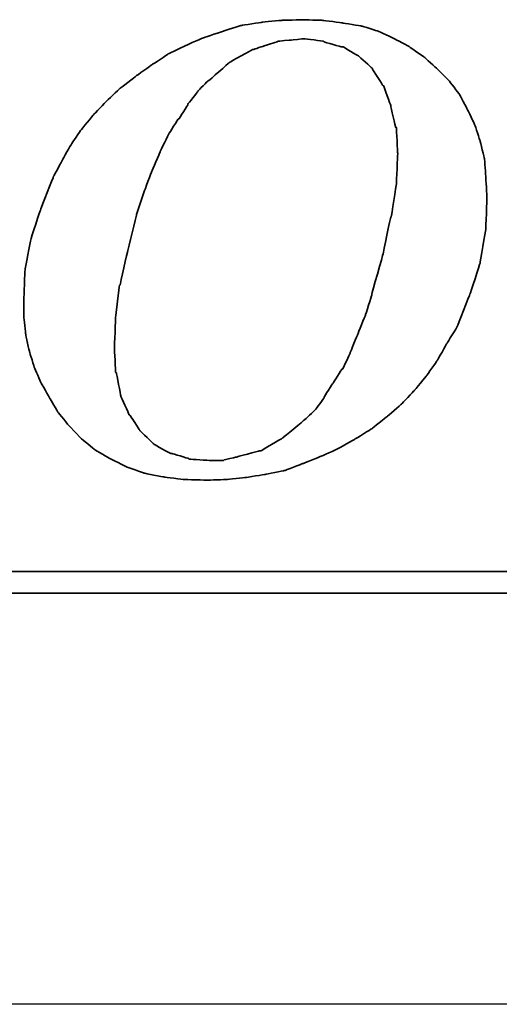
# Model space of a CAD drawing. Extents: x 607 to 844, y 21 to 162.
# Tile 47 of 54: x 782.5 to 784.86, y 103.05 to 107.87. Entities that reach past the tile are written whole.
import ezdxf

# ---------------------------------------------------------------- set-up
doc = ezdxf.new("R2010")
doc.units = 0
doc.header["$MEASUREMENT"] = 0
doc.linetypes.add('CENTER', pattern=[2, 1.25, -0.25, 0.25, -0.25])
for name, color, linetype in [('CEN', 1, 'CENTER'), ('DIM', 4, 'CONTINUOUS'), ('layer 1', 7, 'CONTINUOUS')]:
    doc.layers.add(name, color=color, linetype=linetype)

# ---------------------------------------------------------------- blocks, each defined once
blk = doc.blocks.new('TBI MOTION logo(完整正式版)')
at = {"layer": 'layer 1', "color": 22, "lineweight": 35}
for points, knots in [([(35.79625, -6.98375), (35.79625, -6.98375), (36.23125, -7.43875), (36.23125, -7.43875), (36.23125, -7.43875), (36.23125, -7.43875), (36.75625, -7.87125), (36.75625, -7.87125), (36.75625, -7.87125), (36.75625, -7.87125), (37.33125, -8.20375), (37.33125, -8.20375), (37.33125, -8.20375), (37.33125, -8.20375), (37.95625, -8.51875), (37.95625, -8.51875), (37.95625, -8.51875), (37.95625, -8.51875), (38.62625, -8.75875), (38.62625, -8.75875), (38.62625, -8.75875), (38.62625, -8.75875), (39.37125, -8.90375), (39.37125, -8.90375), (39.37125, -8.90375), (39.37125, -8.90375), (40.14125, -8.99875), (40.14125, -8.99875), (40.14125, -8.99875), (40.14125, -8.99875), (41.02625, -9.02375), (41.02625, -9.02375), (41.02625, -9.02375), (41.02625, -9.02375), (41.74625, -8.99875), (41.74625, -8.99875), (41.74625, -8.99875), (41.74625, -8.99875), (42.46625, -8.92375), (42.46625, -8.92375), (42.46625, -8.92375), (42.46625, -8.92375), (43.21125, -8.80625), (43.21125, -8.80625), (43.21125, -8.80625), (43.21125, -8.80625), (43.93125, -8.66375), (43.93125, -8.66375), (43.93125, -8.66375), (43.93125, -8.66375), (44.62625, -8.39875), (44.62625, -8.39875), (44.62625, -8.39875), (44.62625, -8.39875), (45.29625, -8.13375), (45.29625, -8.13375), (45.29625, -8.13375), (45.29625, -8.13375), (45.94625, -7.84375), (45.94625, -7.84375), (45.94625, -7.84375), (45.94625, -7.84375), (46.61625, -7.46375), (46.61625, -7.46375), (46.61625, -7.46375), (46.61625, -7.46375), (47.24125, -7.07875), (47.24125, -7.07875), (47.24125, -7.07875), (47.24125, -7.07875), (47.81625, -6.62375), (47.81625, -6.62375), (47.81625, -6.62375), (47.81625, -6.62375), (48.36875, -6.14375), (48.36875, -6.14375), (48.36875, -6.14375), (48.36875, -6.14375), (48.84625, -5.64125), (48.84625, -5.64125), (48.84625, -5.64125), (48.84625, -5.64125), (49.32625, -5.06375), (49.32625, -5.06375), (49.32625, -5.06375), (49.32625, -5.06375), (49.71125, -4.51374), (49.71125, -4.51374), (49.71125, -4.51374), (49.71125, -4.51374), (50.09625, -3.83874), (50.09625, -3.83874), (50.09625, -3.83874), (50.09625, -3.83874), (50.48125, -3.21374), (50.48125, -3.21374), (50.48125, -3.21374), (50.48125, -3.21374), (50.96125, -1.99125), (50.96125, -1.99125), (50.96125, -1.99125), (50.96125, -1.99125), (51.34375, -0.81875), (51.34375, -0.81875), (51.34375, -0.81875), (51.34375, -0.81875), (51.56125, 0.45624), (51.56125, 0.45624), (51.56125, 0.45624), (51.56125, 0.45624), (51.60625, 1.67624), (51.60625, 1.67624), (51.60625, 1.67624), (51.60625, 1.67624), (51.56125, 2.44625), (51.56125, 2.44625), (51.56125, 2.44625), (51.56125, 2.44625), (51.51125, 3.14125), (51.51125, 3.14125), (51.51125, 3.14125), (51.51125, 3.14125), (51.34375, 3.81125), (51.34375, 3.81125), (51.34375, 3.81125), (51.34375, 3.81125), (51.15125, 4.41125), (51.15125, 4.41125), (51.15125, 4.41125), (51.15125, 4.41125), (50.86125, 5.01125), (50.86125, 5.01125), (50.86125, 5.01125), (50.86125, 5.01125), (50.55125, 5.58875), (50.55125, 5.58875), (50.55125, 5.58875), (50.55125, 5.58875), (50.16625, 6.09125), (50.16625, 6.09125), (50.16625, 6.09125), (50.16625, 6.09125), (49.71125, 6.54875), (49.71125, 6.54875), (49.71125, 6.54875), (49.71125, 6.54875), (49.23125, 6.98125), (49.23125, 6.98125), (49.23125, 6.98125), (49.23125, 6.98125), (48.67875, 7.36625), (48.67875, 7.36625), (48.67875, 7.36625), (48.67875, 7.36625), (48.10375, 7.67625), (48.10375, 7.67625), (48.10375, 7.67625), (48.10375, 7.67625), (47.48125, 7.96375), (47.48125, 7.96375), (47.48125, 7.96375), (47.48125, 7.96375), (46.85625, 8.15625), (46.85625, 8.15625), (46.85625, 8.15625), (46.85625, 8.15625), (46.13625, 8.27624), (46.13625, 8.27624), (46.13625, 8.27624), (46.13625, 8.27624), (45.39125, 8.37125), (45.39125, 8.37125), (45.39125, 8.37125), (45.39125, 8.37125), (44.62625, 8.39624), (44.62625, 8.39624), (44.62625, 8.39624), (44.62625, 8.39624), (43.83625, 8.37125), (43.83625, 8.37125), (43.83625, 8.37125), (43.83625, 8.37125), (43.09125, 8.30125), (43.09125, 8.30125), (43.09125, 8.30125), (43.09125, 8.30125), (42.32125, 8.18125), (42.32125, 8.18125), (42.32125, 8.18125), (42.32125, 8.18125), (41.62875, 7.96375), (41.62875, 7.96375), (41.62875, 7.96375), (41.62875, 7.96375), (40.90625, 7.72625), (40.90625, 7.72625), (40.90625, 7.72625), (40.90625, 7.72625), (40.23624, 7.43625), (40.23624, 7.43625), (40.23624, 7.43625), (40.23624, 7.43625), (39.54124, 7.10125), (39.54124, 7.10125), (39.54124, 7.10125), (39.54124, 7.10125), (38.91625, 6.69125), (38.91625, 6.69125), (38.91625, 6.69125), (38.91625, 6.69125), (38.31625, 6.26125), (38.31625, 6.26125), (38.31625, 6.26125), (38.31625, 6.26125), (37.69125, 5.78125), (37.69125, 5.78125), (37.69125, 5.78125), (37.69125, 5.78125), (37.18625, 5.30125), (37.18625, 5.30125), (37.18625, 5.30125), (37.18625, 5.30125), (36.70625, 4.79624), (36.70625, 4.79624), (36.70625, 4.79624), (36.70625, 4.79624), (36.23125, 4.22125), (36.23125, 4.22125), (36.23125, 4.22125), (36.23125, 4.22125), (35.87124, 3.69375), (35.87124, 3.69375), (35.87124, 3.69375), (35.87124, 3.69375), (35.53125, 3.09125), (35.53125, 3.09125), (35.53125, 3.09125), (35.53125, 3.09125), (35.19875, 2.47125), (35.19875, 2.47125), (35.19875, 2.47125), (35.19875, 2.47125), (34.71625, 1.24625), (34.71625, 1.24625), (34.71625, 1.24625), (34.71625, 1.24625), (34.33125, 0.06874), (34.33125, 0.06874), (34.33125, 0.06874), (34.33125, 0.06874), (34.11625, -1.07875), (34.11625, -1.07875), (34.11625, -1.07875), (34.11625, -1.07875), (34.07125, -2.15875), (34.07125, -2.15875), (34.07125, -2.15875), (34.07125, -2.15875), (34.07125, -2.85375), (34.07125, -2.85375), (34.07125, -2.85375), (34.07125, -2.85375), (34.14125, -3.50375), (34.14125, -3.50375), (34.14125, -3.50375), (34.14125, -3.50375), (34.28625, -4.17375), (34.28625, -4.17375), (34.28625, -4.17375), (34.28625, -4.17375), (34.47625, -4.77624), (34.47625, -4.77624), (34.47625, -4.77624), (34.47625, -4.77624), (34.71625, -5.32625), (34.71625, -5.32625), (34.71625, -5.32625), (34.71625, -5.32625), (35.05375, -5.92875), (35.05375, -5.92875), (35.05375, -5.92875), (35.05375, -5.92875), (35.36375, -6.45375), (35.36375, -6.45375), (35.36375, -6.45375), (35.36375, -6.45375), (35.79625, -6.98375), (35.79625, -6.98375)], [0, 0, 0, 0, 0.01388889, 0.01388889, 0.01388889, 0.0138889, 0.02777778, 0.02777778, 0.02777778, 0.02777779, 0.04166667, 0.04166667, 0.04166667, 0.04166668, 0.05555556, 0.05555556, 0.05555556, 0.05555557, 0.06944444, 0.06944444, 0.06944444, 0.06944445, 0.08333333, 0.08333333, 0.08333333, 0.08333334, 0.09722222, 0.09722222, 0.09722222, 0.09722223, 0.11111111, 0.11111111, 0.11111111, 0.11111112, 0.125, 0.125, 0.125, 0.12500001, 0.13888889, 0.13888889, 0.13888889, 0.1388889, 0.15277778, 0.15277778, 0.15277778, 0.15277779, 0.16666667, 0.16666667, 0.16666667, 0.16666668, 0.18055556, 0.18055556, 0.18055556, 0.18055557, 0.19444444, 0.19444444, 0.19444444, 0.19444445, 0.20833333, 0.20833333, 0.20833333, 0.20833334, 0.22222222, 0.22222222, 0.22222222, 0.22222223, 0.23611111, 0.23611111, 0.23611111, 0.23611112, 0.25, 0.25, 0.25, 0.25000001, 0.26388889, 0.26388889, 0.26388889, 0.2638889, 0.27777778, 0.27777778, 0.27777778, 0.27777779, 0.29166667, 0.29166667, 0.29166667, 0.29166668, 0.30555556, 0.30555556, 0.30555556, 0.30555557, 0.31944444, 0.31944444, 0.31944444, 0.31944445, 0.33333333, 0.33333333, 0.33333333, 0.33333334, 0.34722222, 0.34722222, 0.34722222, 0.34722223, 0.36111111, 0.36111111, 0.36111111, 0.36111112, 0.375, 0.375, 0.375, 0.37500001, 0.38888889, 0.38888889, 0.38888889, 0.3888889, 0.40277778, 0.40277778, 0.40277778, 0.40277779, 0.41666667, 0.41666667, 0.41666667, 0.41666668, 0.43055556, 0.43055556, 0.43055556, 0.43055557, 0.44444444, 0.44444444, 0.44444444, 0.44444445, 0.45833333, 0.45833333, 0.45833333, 0.45833334, 0.47222222, 0.47222222, 0.47222222, 0.47222223, 0.48611111, 0.48611111, 0.48611111, 0.48611112, 0.5, 0.5, 0.5, 0.50000001, 0.51388889, 0.51388889, 0.51388889, 0.5138889, 0.52777778, 0.52777778, 0.52777778, 0.52777779, 0.54166667, 0.54166667, 0.54166667, 0.54166668, 0.55555556, 0.55555556, 0.55555556, 0.55555557, 0.56944444, 0.56944444, 0.56944444, 0.56944445, 0.58333333, 0.58333333, 0.58333333, 0.58333334, 0.59722222, 0.59722222, 0.59722222, 0.59722223, 0.61111111, 0.61111111, 0.61111111, 0.61111112, 0.625, 0.625, 0.625, 0.62500001, 0.63888889, 0.63888889, 0.63888889, 0.6388889, 0.65277778, 0.65277778, 0.65277778, 0.65277779, 0.66666667, 0.66666667, 0.66666667, 0.66666668, 0.68055556, 0.68055556, 0.68055556, 0.68055557, 0.69444444, 0.69444444, 0.69444444, 0.69444445, 0.70833333, 0.70833333, 0.70833333, 0.70833334, 0.72222222, 0.72222222, 0.72222222, 0.72222223, 0.73611111, 0.73611111, 0.73611111, 0.73611112, 0.75, 0.75, 0.75, 0.75000001, 0.76388889, 0.76388889, 0.76388889, 0.7638889, 0.77777778, 0.77777778, 0.77777778, 0.77777779, 0.79166667, 0.79166667, 0.79166667, 0.79166668, 0.80555556, 0.80555556, 0.80555556, 0.80555557, 0.81944444, 0.81944444, 0.81944444, 0.81944445, 0.83333333, 0.83333333, 0.83333333, 0.83333334, 0.84722222, 0.84722222, 0.84722222, 0.84722223, 0.86111111, 0.86111111, 0.86111111, 0.86111112, 0.875, 0.875, 0.875, 0.87500001, 0.88888889, 0.88888889, 0.88888889, 0.8888889, 0.90277778, 0.90277778, 0.90277778, 0.90277779, 0.91666667, 0.91666667, 0.91666667, 0.91666668, 0.93055556, 0.93055556, 0.93055556, 0.93055557, 0.94444444, 0.94444444, 0.94444444, 0.94444445, 0.95833333, 0.95833333, 0.95833333, 0.95833334, 0.97222222, 0.97222222, 0.97222222, 0.97222223, 0.98611111, 0.98611111, 0.98611111, 0.98611112, 1, 1, 1, 1]), ([(38.33875, 1.03124), (38.33875, 1.03124), (38.62625, 1.89625), (38.62625, 1.89625), (38.62625, 1.89625), (38.62625, 1.89625), (38.91625, 2.66375), (38.91625, 2.66375), (38.91625, 2.66375), (38.91625, 2.66375), (39.22625, 3.38125), (39.22625, 3.38125), (39.22625, 3.38125), (39.22625, 3.38125), (39.22625, 3.40624), (39.22625, 3.40624), (39.22625, 3.40624), (39.22625, 3.40624), (39.56124, 4.07624), (39.56124, 4.07624), (39.56124, 4.07624), (39.56124, 4.07624), (39.92125, 4.65125), (39.92125, 4.65125), (39.92125, 4.65125), (39.92125, 4.65125), (39.94625, 4.65125), (39.94625, 4.65125), (39.94625, 4.65125), (39.94625, 4.65125), (40.28125, 5.17875), (40.28125, 5.17875), (40.28125, 5.17875), (40.28125, 5.17875), (40.28125, 5.20375), (40.28125, 5.20375), (40.28125, 5.20375), (40.28125, 5.20375), (40.66875, 5.68625), (40.66875, 5.68625), (40.66875, 5.68625), (40.66875, 5.68625), (40.66875, 5.70625), (40.66875, 5.70625), (40.66875, 5.70625), (40.66875, 5.70625), (41.05124, 6.09125), (41.05124, 6.09125), (41.05124, 6.09125), (41.05124, 6.09125), (41.07625, 6.09125), (41.07625, 6.09125), (41.07625, 6.09125), (41.07625, 6.09125), (41.84125, 6.76625), (41.84125, 6.76625), (41.84125, 6.76625), (41.84125, 6.76625), (41.86625, 6.78625), (41.86625, 6.78625), (41.86625, 6.78625), (41.86625, 6.78625), (42.73125, 7.26624), (42.73125, 7.26624), (42.73125, 7.26624), (42.73125, 7.26624), (42.75625, 7.26624), (42.75625, 7.26624), (42.75625, 7.26624), (42.75625, 7.26624), (43.18625, 7.41125), (43.18625, 7.41125), (43.18625, 7.41125), (43.18625, 7.41125), (43.64125, 7.55625), (43.64125, 7.55625), (43.64125, 7.55625), (43.64125, 7.55625), (43.66625, 7.55625), (43.66625, 7.55625), (43.66625, 7.55625), (43.66625, 7.55625), (43.69125, 7.58124), (43.69125, 7.58124), (43.69125, 7.58124), (43.69125, 7.58124), (44.19125, 7.62625), (44.19125, 7.62625), (44.19125, 7.62625), (44.19125, 7.62625), (44.67125, 7.67625), (44.67125, 7.67625), (44.67125, 7.67625), (44.67125, 7.67625), (44.69625, 7.67625), (44.69625, 7.67625), (44.69625, 7.67625), (44.69625, 7.67625), (45.41875, 7.58124), (45.41875, 7.58124), (45.41875, 7.58124), (45.41875, 7.58124), (45.44125, 7.55625), (45.44125, 7.55625), (45.44125, 7.55625), (45.44125, 7.55625), (46.11125, 7.36625), (46.11125, 7.36625), (46.11125, 7.36625), (46.11125, 7.36625), (46.13625, 7.36625), (46.13625, 7.36625), (46.13625, 7.36625), (46.13625, 7.36625), (46.15875, 7.36625), (46.15875, 7.36625), (46.15875, 7.36625), (46.15875, 7.36625), (46.73625, 7.02624), (46.73625, 7.02624), (46.73625, 7.02624), (46.73625, 7.02624), (46.76125, 7.00624), (46.76125, 7.00624), (46.76125, 7.00624), (46.76125, 7.00624), (47.24125, 6.57124), (47.24125, 6.57124), (47.24125, 6.57124), (47.24125, 6.57124), (47.26625, 6.54875), (47.26625, 6.54875), (47.26625, 6.54875), (47.26625, 6.54875), (47.26625, 6.52375), (47.26625, 6.52375), (47.26625, 6.52375), (47.26625, 6.52375), (47.67375, 5.89875), (47.67375, 5.89875), (47.67375, 5.89875), (47.67375, 5.89875), (47.69625, 5.89875), (47.69625, 5.89875), (47.69625, 5.89875), (47.69625, 5.89875), (47.69625, 5.87625), (47.69625, 5.87625), (47.69625, 5.87625), (47.69625, 5.87625), (47.96125, 5.15625), (47.96125, 5.15625), (47.96125, 5.15625), (47.96125, 5.15625), (47.96125, 5.13125), (47.96125, 5.13125), (47.96125, 5.13125), (47.96125, 5.13125), (48.15125, 4.31875), (48.15125, 4.31875), (48.15125, 4.31875), (48.15125, 4.31875), (48.17625, 4.31875), (48.17625, 4.31875), (48.17625, 4.31875), (48.17625, 4.31875), (48.17625, 4.29125), (48.17625, 4.29125), (48.17625, 4.29125), (48.17625, 4.29125), (48.22625, 3.33125), (48.22625, 3.33125), (48.22625, 3.33125), (48.22625, 3.33125), (48.22625, 3.30875), (48.22625, 3.30875), (48.22625, 3.30875), (48.22625, 3.30875), (48.17625, 2.20624), (48.17625, 2.20624), (48.17625, 2.20624), (48.17625, 2.20624), (48.17625, 2.18124), (48.17625, 2.18124), (48.17625, 2.18124), (48.17625, 2.18124), (47.98375, 0.93624), (47.98375, 0.93624), (47.98375, 0.93624), (47.98375, 0.93624), (47.96125, 0.93624), (47.96125, 0.93624), (47.96125, 0.93624), (47.96125, 0.93624), (47.67375, -0.45874), (47.67375, -0.45874), (47.67375, -0.45874), (47.67375, -0.45874), (47.24125, -1.99125), (47.24125, -1.99125), (47.24125, -1.99125), (47.24125, -1.99125), (47.24125, -2.01874), (47.24125, -2.01874), (47.24125, -2.01874), (47.24125, -2.01874), (47.00125, -2.78375), (47.00125, -2.78375), (47.00125, -2.78375), (47.00125, -2.78375), (46.71125, -3.50375), (46.71125, -3.50375), (46.71125, -3.50375), (46.71125, -3.50375), (46.42625, -4.19875), (46.42625, -4.19875), (46.42625, -4.19875), (46.42625, -4.19875), (46.42625, -4.22375), (46.42625, -4.22375), (46.42625, -4.22375), (46.42625, -4.22375), (46.13625, -4.82374), (46.13625, -4.82374), (46.13625, -4.82374), (46.13625, -4.82374), (46.11125, -4.82374), (46.11125, -4.82374), (46.11125, -4.82374), (46.11125, -4.82374), (45.77625, -5.35125), (45.77625, -5.35125), (45.77625, -5.35125), (45.77625, -5.35125), (45.44125, -5.87875), (45.44125, -5.87875), (45.44125, -5.87875), (45.44125, -5.87875), (45.44125, -5.90375), (45.44125, -5.90375), (45.44125, -5.90375), (45.44125, -5.90375), (45.10625, -6.35875), (45.10625, -6.35875), (45.10625, -6.35875), (45.10625, -6.35875), (45.08125, -6.38375), (45.08125, -6.38375), (45.08125, -6.38375), (45.08125, -6.38375), (44.69625, -6.74375), (44.69625, -6.74375), (44.69625, -6.74375), (44.69625, -6.74375), (43.88375, -7.41625), (43.88375, -7.41625), (43.88375, -7.41625), (43.88375, -7.41625), (43.85625, -7.43875), (43.85625, -7.43875), (43.85625, -7.43875), (43.85625, -7.43875), (43.04125, -7.91875), (43.04125, -7.91875), (43.04125, -7.91875), (43.04125, -7.91875), (43.01625, -7.91875), (43.01625, -7.91875), (43.01625, -7.91875), (43.01625, -7.91875), (42.99625, -7.91875), (42.99625, -7.91875), (42.99625, -7.91875), (42.99625, -7.91875), (42.08125, -8.15875), (42.08125, -8.15875), (42.08125, -8.15875), (42.08125, -8.15875), (41.65125, -8.25625), (41.65125, -8.25625), (41.65125, -8.25625), (41.65125, -8.25625), (41.62875, -8.27875), (41.62875, -8.27875), (41.62875, -8.27875), (41.62875, -8.27875), (41.60125, -8.27875), (41.60125, -8.27875), (41.60125, -8.27875), (41.60125, -8.27875), (41.12125, -8.27875), (41.12125, -8.27875), (41.12125, -8.27875), (41.12125, -8.27875), (40.35624, -8.23125), (40.35624, -8.23125), (40.35624, -8.23125), (40.35624, -8.23125), (40.33125, -8.23125), (40.33125, -8.23125), (40.33125, -8.23125), (40.33125, -8.23125), (40.30625, -8.20375), (40.30625, -8.20375), (40.30625, -8.20375), (40.30625, -8.20375), (39.68375, -8.01375), (39.68375, -8.01375), (39.68375, -8.01375), (39.68375, -8.01375), (39.66124, -8.01375), (39.66124, -8.01375), (39.66124, -8.01375), (39.66124, -8.01375), (39.63625, -8.01375), (39.63625, -8.01375), (39.63625, -8.01375), (39.63625, -8.01375), (39.01125, -7.67875), (39.01125, -7.67875), (39.01125, -7.67875), (39.01125, -7.67875), (38.98875, -7.65375), (38.98875, -7.65375), (38.98875, -7.65375), (38.98875, -7.65375), (38.48625, -7.17375), (38.48625, -7.17375), (38.48625, -7.17375), (38.48625, -7.17375), (38.45875, -7.14875), (38.45875, -7.14875), (38.45875, -7.14875), (38.45875, -7.14875), (38.45875, -7.12875), (38.45875, -7.12875), (38.45875, -7.12875), (38.45875, -7.12875), (38.07625, -6.54875), (38.07625, -6.54875), (38.07625, -6.54875), (38.07625, -6.54875), (38.05125, -6.54875), (38.05125, -6.54875), (38.05125, -6.54875), (38.05125, -6.54875), (38.05125, -6.52875), (38.05125, -6.52875), (38.05125, -6.52875), (38.05125, -6.52875), (37.74125, -5.85375), (37.74125, -5.85375), (37.74125, -5.85375), (37.74125, -5.85375), (37.74125, -5.82875), (37.74125, -5.82875), (37.74125, -5.82875), (37.74125, -5.82875), (37.57375, -4.96875), (37.57375, -4.96875), (37.57375, -4.96875), (37.57375, -4.96875), (37.54625, -4.94375), (37.54625, -4.94375), (37.54625, -4.94375), (37.54625, -4.94375), (37.50125, -4.03375), (37.50125, -4.03375), (37.50125, -4.03375), (37.50125, -4.03375), (37.50125, -4.00875), (37.50125, -4.00875), (37.50125, -4.00875), (37.50125, -4.00875), (37.54625, -2.85375), (37.54625, -2.85375), (37.54625, -2.85375), (37.54625, -2.85375), (37.69125, -1.65875), (37.69125, -1.65875), (37.69125, -1.65875), (37.69125, -1.65875), (37.71624, -1.63375), (37.71624, -1.63375), (37.71624, -1.63375), (37.71624, -1.63375), (38.00375, -0.33875), (38.00375, -0.33875), (38.00375, -0.33875), (38.00375, -0.33875), (38.33875, 1.00624), (38.33875, 1.00624), (38.33875, 1.00624), (38.33875, 1.00624), (38.33875, 1.03124), (38.33875, 1.03124)], [0, 0, 0, 0, 0.01010101, 0.01010101, 0.01010101, 0.01010102, 0.02020202, 0.02020202, 0.02020202, 0.02020203, 0.03030303, 0.03030303, 0.03030303, 0.03030304, 0.04040404, 0.04040404, 0.04040404, 0.04040405, 0.05050505, 0.05050505, 0.05050505, 0.05050506, 0.06060606, 0.06060606, 0.06060606, 0.06060607, 0.07070707, 0.07070707, 0.07070707, 0.07070708, 0.08080808, 0.08080808, 0.08080808, 0.08080809, 0.09090909, 0.09090909, 0.09090909, 0.0909091, 0.1010101, 0.1010101, 0.1010101, 0.10101011, 0.11111111, 0.11111111, 0.11111111, 0.11111112, 0.12121212, 0.12121212, 0.12121212, 0.12121213, 0.13131313, 0.13131313, 0.13131313, 0.13131314, 0.14141414, 0.14141414, 0.14141414, 0.14141415, 0.15151515, 0.15151515, 0.15151515, 0.15151516, 0.16161616, 0.16161616, 0.16161616, 0.16161617, 0.17171717, 0.17171717, 0.17171717, 0.17171718, 0.18181818, 0.18181818, 0.18181818, 0.18181819, 0.19191919, 0.19191919, 0.19191919, 0.1919192, 0.2020202, 0.2020202, 0.2020202, 0.20202021, 0.21212121, 0.21212121, 0.21212121, 0.21212122, 0.22222222, 0.22222222, 0.22222222, 0.22222223, 0.23232323, 0.23232323, 0.23232323, 0.23232324, 0.24242424, 0.24242424, 0.24242424, 0.24242425, 0.25252525, 0.25252525, 0.25252525, 0.25252526, 0.26262626, 0.26262626, 0.26262626, 0.26262627, 0.27272727, 0.27272727, 0.27272727, 0.27272728, 0.28282828, 0.28282828, 0.28282828, 0.28282829, 0.29292929, 0.29292929, 0.29292929, 0.2929293, 0.3030303, 0.3030303, 0.3030303, 0.30303031, 0.31313131, 0.31313131, 0.31313131, 0.31313132, 0.32323232, 0.32323232, 0.32323232, 0.32323233, 0.33333333, 0.33333333, 0.33333333, 0.33333334, 0.34343434, 0.34343434, 0.34343434, 0.34343435, 0.35353535, 0.35353535, 0.35353535, 0.35353536, 0.36363636, 0.36363636, 0.36363636, 0.36363637, 0.37373737, 0.37373737, 0.37373737, 0.37373738, 0.38383838, 0.38383838, 0.38383838, 0.38383839, 0.39393939, 0.39393939, 0.39393939, 0.3939394, 0.4040404, 0.4040404, 0.4040404, 0.40404041, 0.41414141, 0.41414141, 0.41414141, 0.41414142, 0.42424242, 0.42424242, 0.42424242, 0.42424243, 0.43434343, 0.43434343, 0.43434343, 0.43434344, 0.44444444, 0.44444444, 0.44444444, 0.44444445, 0.45454545, 0.45454545, 0.45454545, 0.45454546, 0.46464646, 0.46464646, 0.46464646, 0.46464647, 0.47474747, 0.47474747, 0.47474747, 0.47474748, 0.48484848, 0.48484848, 0.48484848, 0.48484849, 0.49494949, 0.49494949, 0.49494949, 0.4949495, 0.50505051, 0.50505051, 0.50505051, 0.50505052, 0.51515152, 0.51515152, 0.51515152, 0.51515153, 0.52525253, 0.52525253, 0.52525253, 0.52525254, 0.53535354, 0.53535354, 0.53535354, 0.53535355, 0.54545455, 0.54545455, 0.54545455, 0.54545456, 0.55555556, 0.55555556, 0.55555556, 0.55555557, 0.56565657, 0.56565657, 0.56565657, 0.56565658, 0.57575758, 0.57575758, 0.57575758, 0.57575759, 0.58585859, 0.58585859, 0.58585859, 0.5858586, 0.5959596, 0.5959596, 0.5959596, 0.59595961, 0.60606061, 0.60606061, 0.60606061, 0.60606062, 0.61616162, 0.61616162, 0.61616162, 0.61616163, 0.62626263, 0.62626263, 0.62626263, 0.62626264, 0.63636364, 0.63636364, 0.63636364, 0.63636365, 0.64646465, 0.64646465, 0.64646465, 0.64646466, 0.65656566, 0.65656566, 0.65656566, 0.65656567, 0.66666667, 0.66666667, 0.66666667, 0.66666668, 0.67676768, 0.67676768, 0.67676768, 0.67676769, 0.68686869, 0.68686869, 0.68686869, 0.6868687, 0.6969697, 0.6969697, 0.6969697, 0.69696971, 0.70707071, 0.70707071, 0.70707071, 0.70707072, 0.71717172, 0.71717172, 0.71717172, 0.71717173, 0.72727273, 0.72727273, 0.72727273, 0.72727274, 0.73737374, 0.73737374, 0.73737374, 0.73737375, 0.74747475, 0.74747475, 0.74747475, 0.74747476, 0.75757576, 0.75757576, 0.75757576, 0.75757577, 0.76767677, 0.76767677, 0.76767677, 0.76767678, 0.77777778, 0.77777778, 0.77777778, 0.77777779, 0.78787879, 0.78787879, 0.78787879, 0.7878788, 0.7979798, 0.7979798, 0.7979798, 0.79797981, 0.80808081, 0.80808081, 0.80808081, 0.80808082, 0.81818182, 0.81818182, 0.81818182, 0.81818183, 0.82828283, 0.82828283, 0.82828283, 0.82828284, 0.83838384, 0.83838384, 0.83838384, 0.83838385, 0.84848485, 0.84848485, 0.84848485, 0.84848486, 0.85858586, 0.85858586, 0.85858586, 0.85858587, 0.86868687, 0.86868687, 0.86868687, 0.86868688, 0.87878788, 0.87878788, 0.87878788, 0.87878789, 0.88888889, 0.88888889, 0.88888889, 0.8888889, 0.8989899, 0.8989899, 0.8989899, 0.89898991, 0.90909091, 0.90909091, 0.90909091, 0.90909092, 0.91919192, 0.91919192, 0.91919192, 0.91919193, 0.92929293, 0.92929293, 0.92929293, 0.92929294, 0.93939394, 0.93939394, 0.93939394, 0.93939395, 0.94949495, 0.94949495, 0.94949495, 0.94949496, 0.95959596, 0.95959596, 0.95959596, 0.95959597, 0.96969697, 0.96969697, 0.96969697, 0.96969698, 0.97979798, 0.97979798, 0.97979798, 0.97979799, 0.98989899, 0.98989899, 0.98989899, 0.989899, 1, 1, 1, 1]), ([(75.90875, -9.47875), (75.90875, -9.47875), (75.90875, -12.28625), (75.90875, -12.28625), (75.90875, -12.28625), (75.90875, -12.28625), (75.90875, -12.47875), (75.90875, -12.47875), (75.90875, -12.47875), (75.90875, -12.47875), (75.71625, -12.47875), (75.71625, -12.47875), (75.71625, -12.47875), (75.71625, -12.47875), (-88.32875, -12.47875), (-88.32875, -12.47875), (-88.32875, -12.47875), (-88.32875, -12.47875), (-88.32875, -13.29375), (-88.32875, -13.29375), (-88.32875, -13.29375), (-88.32875, -13.29375), (82.89125, -13.29375), (82.89125, -13.29375), (82.89125, -13.29375), (82.89125, -13.29375), (75.90875, -9.47875), (75.90875, -9.47875)], [0, 0, 0, 0, 0.14285714, 0.14285714, 0.14285714, 0.14285715, 0.28571429, 0.28571429, 0.28571429, 0.2857143, 0.42857143, 0.42857143, 0.42857143, 0.42857144, 0.57142857, 0.57142857, 0.57142857, 0.57142858, 0.71428571, 0.71428571, 0.71428571, 0.71428572, 0.85714286, 0.85714286, 0.85714286, 0.85714287, 1, 1, 1, 1])]:
    blk.add_open_spline(points, degree=3, knots=knots, dxfattribs=at)

msp = doc.modelspace()

# ---------------------------------------------------------------- linework, layer by layer
at = {"layer": 'CEN', "color": 7, "ltscale": 5}
msp.add_line((835.8304, 103.0465), (740.4194, 103.0465), dxfattribs=at)

# ---------------------------------------------------------------- block references
at = {"layer": 'DIM', "xscale": 0.1295999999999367, "yscale": 0.1295999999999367, "zscale": 0.1295999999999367}
msp.add_blockref('TBI MOTION logo(完整正式版)', (778.1085, 106.7858), dxfattribs=at)

doc.saveas('drawing.dxf')
